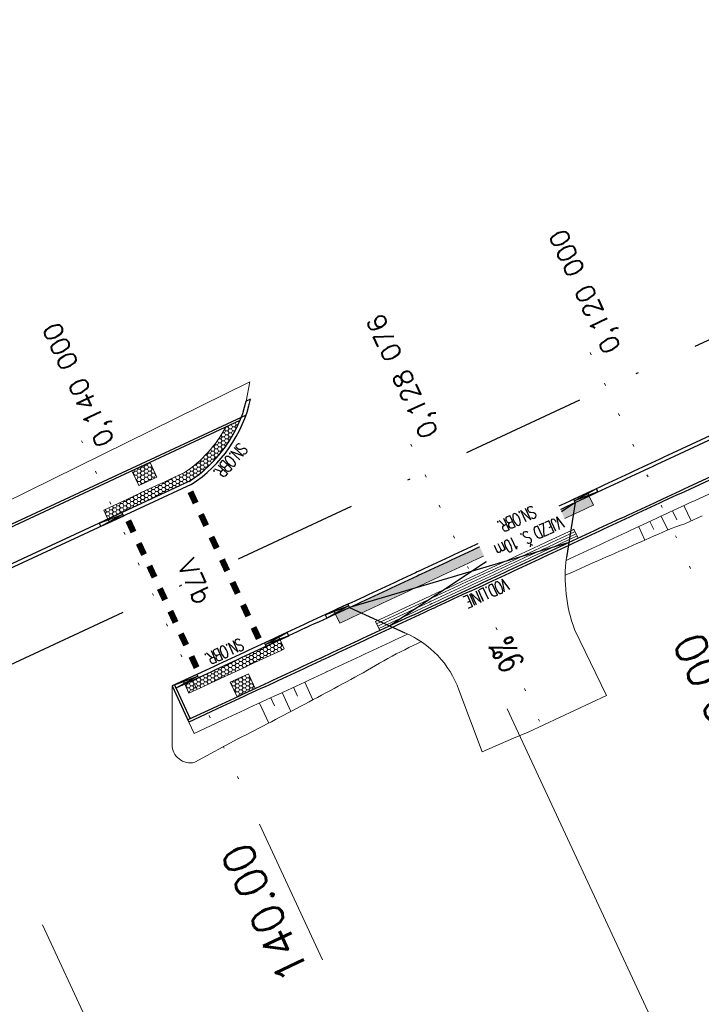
# Model space of a CAD drawing. Header units: metres. Extents: x -623740 to -623124, y -1176918 to -1176634.
# Tile 6 of 10: x -623530 to -623502, y -1176838 to -1176799. Entities that reach past the tile are written whole.
import ezdxf
from ezdxf.enums import TextEntityAlignment as Align

# ---------------------------------------------------------------- set-up
doc = ezdxf.new("R2010")
doc.units = ezdxf.units.M
doc.header["$MEASUREMENT"] = 0
for name, pattern in [('( Dot )', [0.251, 0.001, -0.25]), ('DASHDOT', [1, 0.5, -0.25, 0, -0.25]), ('Vodici_cara_souvisla_V4', [4, 1, 1, 1, 1])]:
    doc.linetypes.add(name, pattern=pattern)
doc.layers.add('00_NETISK', color=250, linetype='Continuous', plot=False)
for name, color, linetype, lineweight in [('01_Cary rezu', 10, '( Dot )', 0), ('01_Hrana náspu', 10, 'Continuous', 0), ('01_Sklonovniky_popis', 10, 'Continuous', 0), ('01_Staniceni osy popis', 10, 'Continuous', 0), ('01_Staniceni osy značky', 10, 'Continuous', 0), ('01_Šrafy', 20, 'Continuous', 0)]:
    doc.layers.add(name, color=color, linetype=linetype, lineweight=lineweight)
for name, color, linetype in [('01_Chodniky', 10, 'Continuous'), ('01_Obruba', 10, 'Continuous'), ('01_Osa komunikace', 1, 'DASHDOT'), ('01_Popis', 10, 'Continuous'), ('1_VDZ_Popis', 171, 'Continuous'), ('1_VDZ_Vodící_čára_plná', 173, 'Vodici_cara_souvisla_V4')]:
    doc.layers.add(name, color=color, linetype=linetype)
doc.styles.add('ROMANS', font='romans.shx', dxfattribs={"height": 0.2})
doc.styles.add('Style-romans', font='romans.shx')
pattern_1 = [(0, (-10.858865, 20.85626), (0.140625, 0.081189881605), [0.09375, -0.1875]), (120, (-10.858865, 20.85626), (-0.140625, 0.081189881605), [0.09375, -0.1875]), (60, (-10.858865, 20.85626), (3e-17, 0.1623797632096), [-0.1875, 0.09375])]

# ---------------------------------------------------------------- blocks, each defined once
blk = doc.blocks.new('*U4')
at = {"layer": '01_Popis'}
blk.add_lwpolyline([(0, 0, 0, 0, 0), (1.14, -0.975, 0.25, 0, 0), (1.9, -1.624, 0, 0, 0)], format="xyseb", dxfattribs=at)
at = {"layer": '01_Popis', "style": 'Style-romans', "width": 0.7}
blk.add_attdef('20,0%', text='', height=1, rotation=140.8938, dxfattribs=at).set_placement((0.699, -1.002), align=Align.CENTER)
blk = doc.blocks.new('Prechodová obruba')
at = {"layer": '00_NETISK'}
for points in [[(0, 0), (-1, 0)], [(-0.615, 0), (-0.615, -0.15)], [(0, -0.15), (-1, -0.15)]]:
    blk.add_lwpolyline(points, dxfattribs=at)
at = {"layer": '01_Obruba', "flags": 128}
for points in [[(-1, 0), (0, -0.075), (-1, -0.15)], [(-1, 0), (-1, -0.15)], [(0, 0), (0, -0.15)]]:
    blk.add_lwpolyline(points, dxfattribs=at)

msp = doc.modelspace()

# ---------------------------------------------------------------- hatches: boundary and pattern name
at = {"layer": '01_Šrafy'}
h = msp.add_hatch(dxfattribs=at)
h.set_pattern_fill('HONEY', color=256, scale=0.75)
h.set_pattern_definition(pattern_1)
edge = h.paths.add_edge_path()
edge.add_line((-623524.067, -1176817.161), (-623524.793, -1176817.498))
edge.add_line((-623524.793, -1176817.498), (-623524.86, -1176817.529))
edge.add_line((-623524.86, -1176817.529), (-623525.375, -1176817.769))
edge.add_line((-623525.375, -1176817.769), (-623525.547, -1176817.849))
edge.add_line((-623525.547, -1176817.849), (-623525.719, -1176817.929))
edge.add_line((-623525.719, -1176817.929), (-623525.891, -1176818.009))
edge.add_line((-623525.891, -1176818.009), (-623526.326, -1176818.211))
edge.add_line((-623526.326, -1176818.211), (-623526.158, -1176818.574))
edge.add_line((-623526.158, -1176818.574), (-623525.722, -1176818.371))
edge.add_line((-623525.722, -1176818.371), (-623525.55, -1176818.291))
edge.add_line((-623525.55, -1176818.291), (-623525.378, -1176818.211))
edge.add_line((-623525.378, -1176818.211), (-623524.691, -1176817.892))
edge.add_line((-623524.691, -1176817.892), (-623524.519, -1176817.812))
edge.add_line((-623524.519, -1176817.812), (-623524.003, -1176817.572))
edge.add_line((-623524.003, -1176817.572), (-623523.831, -1176817.492))
edge.add_line((-623523.831, -1176817.492), (-623523.66, -1176817.412))
edge.add_line((-623523.66, -1176817.412), (-623523.488, -1176817.332))
edge.add_line((-623523.488, -1176817.332), (-623522.895, -1176817.057))
edge.add_arc((-623525.803, -1176812.566), 5.35, 302.9182, 337.3761)
edge.add_line((-623520.865, -1176814.624), (-623521.43, -1176814.887))
edge.add_arc((-623525.812, -1176812.556), 4.963, 303.2608, 331.9895, ccw=False)
edge.add_line((-623523.09, -1176816.706), (-623523.141, -1176816.73))
edge.add_line((-623523.141, -1176816.73), (-623523.484, -1176816.89))
edge.add_line((-623523.484, -1176816.89), (-623523.656, -1176816.97))
edge.add_line((-623523.656, -1176816.97), (-623523.828, -1176817.049))
edge.add_line((-623523.828, -1176817.049), (-623524, -1176817.129))
edge.add_line((-623524, -1176817.129), (-623524.067, -1176817.161))
h.paths.add_polyline_path([(-623524.919, -1176817.226), (-623524.194, -1176816.889), (-623524.468, -1176816.299), (-623525.193, -1176816.636)])
h = msp.add_hatch(dxfattribs=at)
h.set_pattern_fill('HONEY', color=256, scale=0.75)
h.set_pattern_definition([(0, (-13.15359, 19.22407), (0.140625, 0.081189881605), [0.09375, -0.1875]), (120, (-13.15359, 19.22407), (-0.140625, 0.081189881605), [0.09375, -0.1875]), (60, (-13.15359, 19.22407), (3e-17, 0.1623797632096), [-0.1875, 0.09375])])
h.paths.add_polyline_path([(-623511.7, -1176820.343), (-623511.528, -1176820.263), (-623511.356, -1176820.184), (-623511.184, -1176820.104), (-623511.012, -1176820.024), (-623510.841, -1176819.944), (-623510.669, -1176819.864), (-623510.497, -1176819.784), (-623510.325, -1176819.704), (-623510.153, -1176819.624), (-623509.981, -1176819.544), (-623509.809, -1176819.464), (-623509.637, -1176819.384), (-623509.465, -1176819.304), (-623509.293, -1176819.225), (-623509.122, -1176819.145), (-623508.983, -1176819.08), (-623508.95, -1176819.065), (-623508.778, -1176818.985), (-623508.606, -1176818.905), (-623508.434, -1176818.825), (-623508.262, -1176818.745), (-623508.09, -1176818.665), (-623507.918, -1176818.585), (-623507.746, -1176818.505), (-623507.575, -1176818.425), (-623507.403, -1176818.345), (-623507.231, -1176818.265), (-623507.059, -1176818.186), (-623506.887, -1176818.106), (-623506.715, -1176818.026), (-623506.683, -1176818.011), (-623506.851, -1176817.648), (-623506.884, -1176817.663), (-623507.056, -1176817.743), (-623507.227, -1176817.823), (-623507.399, -1176817.903), (-623507.571, -1176817.983), (-623507.743, -1176818.063), (-623507.915, -1176818.143), (-623508.087, -1176818.222), (-623508.259, -1176818.302), (-623508.431, -1176818.382), (-623508.603, -1176818.462), (-623508.775, -1176818.542), (-623508.946, -1176818.622), (-623509.118, -1176818.702), (-623509.152, -1176818.718), (-623509.29, -1176818.782), (-623509.462, -1176818.862), (-623509.634, -1176818.942), (-623509.806, -1176819.022), (-623509.978, -1176819.102), (-623510.15, -1176819.181), (-623510.322, -1176819.261), (-623510.493, -1176819.341), (-623510.665, -1176819.421), (-623510.837, -1176819.501), (-623511.009, -1176819.581), (-623511.181, -1176819.661), (-623511.353, -1176819.741), (-623511.525, -1176819.821), (-623511.697, -1176819.901), (-623511.869, -1176819.981), (-623512.041, -1176820.061), (-623512.212, -1176820.141), (-623512.384, -1176820.22), (-623512.556, -1176820.3), (-623512.728, -1176820.38), (-623512.9, -1176820.46), (-623513.072, -1176820.54), (-623513.244, -1176820.62), (-623513.416, -1176820.7), (-623513.588, -1176820.78), (-623513.686, -1176820.825), (-623513.759, -1176820.86), (-623513.931, -1176820.94), (-623514.103, -1176821.02), (-623514.275, -1176821.1), (-623514.447, -1176821.179), (-623514.619, -1176821.259), (-623514.791, -1176821.339), (-623514.963, -1176821.419), (-623515.135, -1176821.499), (-623515.307, -1176821.579), (-623515.478, -1176821.659), (-623515.65, -1176821.739), (-623515.822, -1176821.819), (-623515.994, -1176821.899), (-623516.166, -1176821.979), (-623516.338, -1176822.059), (-623516.51, -1176822.138), (-623516.682, -1176822.218), (-623516.854, -1176822.298), (-623517.031, -1176822.381), (-623516.862, -1176822.743), (-623516.685, -1176822.661), (-623516.513, -1176822.581), (-623516.341, -1176822.501), (-623516.169, -1176822.421), (-623515.997, -1176822.341), (-623515.825, -1176822.261), (-623515.654, -1176822.182), (-623515.482, -1176822.102), (-623515.31, -1176822.022), (-623515.138, -1176821.942), (-623514.966, -1176821.862), (-623514.794, -1176821.782), (-623514.622, -1176821.702), (-623514.45, -1176821.622), (-623514.278, -1176821.542), (-623514.107, -1176821.462), (-623513.935, -1176821.382), (-623513.763, -1176821.302), (-623513.591, -1176821.222), (-623513.517, -1176821.188), (-623513.419, -1176821.143), (-623513.247, -1176821.063), (-623513.075, -1176820.983), (-623512.903, -1176820.903), (-623512.731, -1176820.823), (-623512.559, -1176820.743), (-623512.388, -1176820.663), (-623512.216, -1176820.583), (-623512.044, -1176820.503), (-623511.872, -1176820.423)])
h = msp.add_hatch(dxfattribs=at)
h.set_pattern_fill('HONEY', color=256, scale=0.75)
h.set_pattern_definition(pattern_1)
h.paths.add_polyline_path([(-623520.526, -1176824.778), (-623521.251, -1176825.115), (-623520.977, -1176825.704), (-623520.926, -1176825.68), (-623520.582, -1176825.52), (-623520.41, -1176825.441), (-623520.252, -1176825.367)])
h.paths.add_polyline_path([(-623521.378, -1176824.843), (-623520.652, -1176824.506), (-623520.585, -1176824.474), (-623520.413, -1176824.394), (-623520.241, -1176824.315), (-623519.21, -1176823.835), (-623519.082, -1176823.776), (-623519.251, -1176823.413), (-623519.379, -1176823.472), (-623520.41, -1176823.952), (-623520.582, -1176824.032), (-623520.754, -1176824.112), (-623520.926, -1176824.192), (-623522.301, -1176824.831), (-623522.473, -1176824.911), (-623522.645, -1176824.991), (-623523.08, -1176825.193), (-623522.912, -1176825.556), (-623522.476, -1176825.353), (-623522.304, -1176825.274), (-623521.445, -1176824.874)])

# ---------------------------------------------------------------- linework, layer by layer
at = {"layer": '01_Cary rezu', "ltscale": 5, "flags": 128}
for points in [[(-623502.784, -1176820.554), (-623507, -1176811.486)], [(-623508.842, -1176826.679), (-623514.323, -1176814.891)], [(-623520.92, -1176828.986), (-623527.244, -1176815.384)]]:
    msp.add_lwpolyline(points, dxfattribs=at)
at = {"layer": '01_Chodniky', "elevation": 254.488}
msp.add_lwpolyline([(-623520.435, -1176813.762), (-623520.607, -1176813.843)], dxfattribs=at)
at = {"layer": '01_Chodniky'}
for points in [[(-623520.617, -1176814.399), (-623530.976, -1176819.215)], [(-623520.865, -1176814.624), (-623530.934, -1176819.306)], [(-623522.886, -1176817.053), (-623530.365, -1176820.53)], [(-623522.823, -1176817.189), (-623530.302, -1176820.666)]]:
    msp.add_lwpolyline(points, dxfattribs=at)
at = {"layer": '01_Chodniky', "flags": 128}
for points in [[(-623500.147, -1176814.366), (-623503.509, -1176815.929), (-623503.681, -1176816.009), (-623503.853, -1176816.088), (-623504.025, -1176816.168), (-623504.197, -1176816.248), (-623504.368, -1176816.328), (-623504.54, -1176816.408), (-623504.681, -1176816.474), (-623504.712, -1176816.488), (-623504.884, -1176816.568), (-623505.056, -1176816.648), (-623505.228, -1176816.728), (-623505.4, -1176816.808), (-623505.572, -1176816.888), (-623505.744, -1176816.968), (-623505.916, -1176817.047), (-623506.087, -1176817.127), (-623506.259, -1176817.207), (-623506.431, -1176817.287), (-623506.603, -1176817.367), (-623506.775, -1176817.447), (-623506.947, -1176817.527), (-623507.119, -1176817.607), (-623507.291, -1176817.687), (-623507.463, -1176817.767), (-623507.634, -1176817.847), (-623507.806, -1176817.927), (-623507.978, -1176818.007), (-623508.15, -1176818.086), (-623508.322, -1176818.166), (-623508.494, -1176818.246), (-623508.666, -1176818.326), (-623508.838, -1176818.406), (-623509.01, -1176818.486), (-623509.182, -1176818.566), (-623509.215, -1176818.582), (-623509.353, -1176818.646), (-623509.525, -1176818.726), (-623509.697, -1176818.806), (-623509.869, -1176818.886), (-623510.041, -1176818.966), (-623510.213, -1176819.045), (-623510.385, -1176819.125), (-623510.557, -1176819.205), (-623510.729, -1176819.285), (-623510.9, -1176819.365), (-623511.072, -1176819.445), (-623511.244, -1176819.525), (-623511.416, -1176819.605), (-623511.588, -1176819.685), (-623511.76, -1176819.765), (-623511.932, -1176819.845), (-623512.104, -1176819.925), (-623512.276, -1176820.004), (-623512.448, -1176820.084), (-623512.619, -1176820.164), (-623512.791, -1176820.244), (-623512.963, -1176820.324), (-623513.135, -1176820.404), (-623513.307, -1176820.484), (-623513.479, -1176820.564), (-623513.651, -1176820.644), (-623513.749, -1176820.689), (-623513.823, -1176820.724), (-623513.995, -1176820.804), (-623514.166, -1176820.884), (-623514.338, -1176820.964), (-623514.51, -1176821.043), (-623514.682, -1176821.123), (-623514.854, -1176821.203), (-623515.026, -1176821.283), (-623515.198, -1176821.363), (-623515.37, -1176821.443), (-623515.542, -1176821.523), (-623515.714, -1176821.603), (-623515.885, -1176821.683), (-623516.057, -1176821.763), (-623516.229, -1176821.843), (-623516.401, -1176821.923), (-623516.573, -1176822.002), (-623516.745, -1176822.082), (-623516.917, -1176822.162), (-623517.089, -1176822.242), (-623517.261, -1176822.322), (-623517.432, -1176822.402), (-623517.604, -1176822.482), (-623517.776, -1176822.562), (-623517.948, -1176822.642), (-623518.12, -1176822.722), (-623518.283, -1176822.797), (-623518.292, -1176822.802), (-623518.464, -1176822.882), (-623518.636, -1176822.962), (-623518.808, -1176823.041), (-623518.98, -1176823.121), (-623519.151, -1176823.201), (-623519.323, -1176823.281), (-623519.495, -1176823.361), (-623519.667, -1176823.441), (-623519.839, -1176823.521), (-623520.011, -1176823.601), (-623520.183, -1176823.681), (-623520.355, -1176823.761), (-623520.527, -1176823.841), (-623520.698, -1176823.921), (-623520.87, -1176824), (-623521.042, -1176824.08), (-623521.214, -1176824.16), (-623521.386, -1176824.24), (-623521.558, -1176824.32), (-623521.73, -1176824.4), (-623521.902, -1176824.48), (-623522.074, -1176824.56), (-623522.246, -1176824.64), (-623523.583, -1176825.262)], [(-623500.084, -1176814.502), (-623503.446, -1176816.065), (-623503.618, -1176816.145), (-623503.79, -1176816.224), (-623503.961, -1176816.304), (-623504.133, -1176816.384), (-623504.305, -1176816.464), (-623504.477, -1176816.544), (-623504.618, -1176816.61), (-623504.649, -1176816.624), (-623504.821, -1176816.704), (-623504.993, -1176816.784), (-623505.165, -1176816.864), (-623505.337, -1176816.944), (-623505.509, -1176817.024), (-623505.68, -1176817.104), (-623505.852, -1176817.184), (-623506.024, -1176817.263), (-623506.196, -1176817.343), (-623506.368, -1176817.423), (-623506.54, -1176817.503), (-623506.712, -1176817.583), (-623506.884, -1176817.663), (-623507.056, -1176817.743), (-623507.227, -1176817.823), (-623507.399, -1176817.903), (-623507.571, -1176817.983), (-623507.743, -1176818.063), (-623507.915, -1176818.143), (-623508.087, -1176818.222), (-623508.259, -1176818.302), (-623508.431, -1176818.382), (-623508.603, -1176818.462), (-623508.775, -1176818.542), (-623508.946, -1176818.622), (-623509.118, -1176818.702), (-623509.152, -1176818.718), (-623509.29, -1176818.782), (-623509.462, -1176818.862), (-623509.634, -1176818.942), (-623509.806, -1176819.022), (-623509.978, -1176819.102), (-623510.15, -1176819.181), (-623510.322, -1176819.261), (-623510.493, -1176819.341), (-623510.665, -1176819.421), (-623510.837, -1176819.501), (-623511.009, -1176819.581), (-623511.181, -1176819.661), (-623511.353, -1176819.741), (-623511.525, -1176819.821), (-623511.697, -1176819.901), (-623511.869, -1176819.981), (-623512.041, -1176820.061), (-623512.212, -1176820.141), (-623512.384, -1176820.22), (-623512.556, -1176820.3), (-623512.728, -1176820.38), (-623512.9, -1176820.46), (-623513.072, -1176820.54), (-623513.244, -1176820.62), (-623513.416, -1176820.7), (-623513.588, -1176820.78), (-623513.686, -1176820.825), (-623513.759, -1176820.86), (-623513.931, -1176820.94), (-623514.103, -1176821.02), (-623514.275, -1176821.1), (-623514.447, -1176821.179), (-623514.619, -1176821.259), (-623514.791, -1176821.339), (-623514.963, -1176821.419), (-623515.135, -1176821.499), (-623515.307, -1176821.579), (-623515.478, -1176821.659), (-623515.65, -1176821.739), (-623515.822, -1176821.819), (-623515.994, -1176821.899), (-623516.166, -1176821.979), (-623516.338, -1176822.059), (-623516.51, -1176822.138), (-623516.682, -1176822.218), (-623516.854, -1176822.298), (-623517.025, -1176822.378), (-623517.197, -1176822.458), (-623517.369, -1176822.538), (-623517.541, -1176822.618), (-623517.713, -1176822.698), (-623517.885, -1176822.778), (-623518.057, -1176822.858), (-623518.22, -1176822.933), (-623518.229, -1176822.938), (-623518.401, -1176823.018), (-623518.573, -1176823.098), (-623518.744, -1176823.177), (-623518.916, -1176823.257), (-623519.088, -1176823.337), (-623519.26, -1176823.417), (-623519.432, -1176823.497), (-623519.604, -1176823.577), (-623519.776, -1176823.657), (-623519.948, -1176823.737), (-623520.12, -1176823.817), (-623520.291, -1176823.897), (-623520.463, -1176823.977), (-623520.635, -1176824.057), (-623520.807, -1176824.136), (-623520.979, -1176824.216), (-623521.151, -1176824.296), (-623521.323, -1176824.376), (-623521.495, -1176824.456), (-623521.667, -1176824.536), (-623521.839, -1176824.616), (-623522.01, -1176824.696), (-623522.182, -1176824.776), (-623523.429, -1176825.356)], [(-623499.515, -1176815.726), (-623502.877, -1176817.289), (-623503.049, -1176817.369), (-623503.22, -1176817.449), (-623503.392, -1176817.529), (-623503.564, -1176817.608), (-623503.736, -1176817.688), (-623503.908, -1176817.768), (-623504.049, -1176817.834), (-623504.08, -1176817.848), (-623504.252, -1176817.928), (-623504.424, -1176818.008), (-623504.596, -1176818.088), (-623504.767, -1176818.168), (-623504.939, -1176818.248), (-623505.111, -1176818.328), (-623505.283, -1176818.408), (-623505.455, -1176818.488), (-623505.627, -1176818.568), (-623505.799, -1176818.647), (-623505.971, -1176818.727), (-623506.143, -1176818.807), (-623506.315, -1176818.887), (-623506.486, -1176818.967), (-623506.658, -1176819.047), (-623506.83, -1176819.127), (-623507.002, -1176819.207), (-623507.174, -1176819.287), (-623507.346, -1176819.367), (-623507.518, -1176819.447), (-623507.69, -1176819.527), (-623507.862, -1176819.606), (-623508.033, -1176819.686), (-623508.205, -1176819.766), (-623508.377, -1176819.846), (-623508.549, -1176819.926), (-623508.583, -1176819.942), (-623508.721, -1176820.006), (-623508.893, -1176820.086), (-623509.065, -1176820.166), (-623509.237, -1176820.246), (-623509.409, -1176820.326), (-623509.581, -1176820.406), (-623509.752, -1176820.486), (-623509.924, -1176820.565), (-623510.096, -1176820.645), (-623510.268, -1176820.725), (-623510.44, -1176820.805), (-623510.612, -1176820.885), (-623510.784, -1176820.965), (-623510.956, -1176821.045), (-623511.128, -1176821.125), (-623511.299, -1176821.205), (-623511.471, -1176821.285), (-623511.643, -1176821.365), (-623511.815, -1176821.445), (-623511.987, -1176821.525), (-623512.159, -1176821.604), (-623512.331, -1176821.684), (-623512.503, -1176821.764), (-623512.675, -1176821.844), (-623512.847, -1176821.924), (-623513.018, -1176822.004), (-623513.117, -1176822.05), (-623513.19, -1176822.084), (-623513.362, -1176822.164), (-623513.534, -1176822.244), (-623513.706, -1176822.324), (-623513.878, -1176822.404), (-623514.05, -1176822.484), (-623514.222, -1176822.563), (-623514.394, -1176822.643), (-623514.565, -1176822.723), (-623514.737, -1176822.803), (-623514.909, -1176822.883), (-623515.081, -1176822.963), (-623515.253, -1176823.043), (-623515.425, -1176823.123), (-623515.597, -1176823.203), (-623515.769, -1176823.283), (-623515.941, -1176823.363), (-623516.113, -1176823.443), (-623516.284, -1176823.522), (-623516.456, -1176823.602), (-623516.628, -1176823.682), (-623516.8, -1176823.762), (-623516.972, -1176823.842), (-623517.144, -1176823.922), (-623517.316, -1176824.002), (-623517.488, -1176824.082), (-623517.65, -1176824.158), (-623517.66, -1176824.162), (-623517.831, -1176824.242), (-623518.003, -1176824.322), (-623518.175, -1176824.402), (-623518.347, -1176824.482), (-623518.519, -1176824.561), (-623518.691, -1176824.641), (-623518.863, -1176824.721), (-623519.035, -1176824.801), (-623519.207, -1176824.881), (-623519.379, -1176824.961), (-623519.55, -1176825.041), (-623519.722, -1176825.121), (-623519.894, -1176825.201), (-623520.066, -1176825.281), (-623520.238, -1176825.361), (-623520.41, -1176825.441), (-623520.582, -1176825.52), (-623520.754, -1176825.6), (-623520.926, -1176825.68), (-623521.097, -1176825.76), (-623521.269, -1176825.84), (-623521.441, -1176825.92), (-623521.613, -1176826), (-623522.951, -1176826.622)], [(-623499.473, -1176815.816), (-623502.834, -1176817.379), (-623503.006, -1176817.459), (-623503.178, -1176817.539), (-623503.35, -1176817.619), (-623503.522, -1176817.699), (-623503.694, -1176817.779), (-623503.866, -1176817.859), (-623504.007, -1176817.924), (-623504.038, -1176817.939), (-623504.21, -1176818.019), (-623504.382, -1176818.099), (-623504.553, -1176818.179), (-623504.725, -1176818.259), (-623504.897, -1176818.339), (-623505.069, -1176818.418), (-623505.241, -1176818.498), (-623505.413, -1176818.578), (-623505.585, -1176818.658), (-623505.757, -1176818.738), (-623505.929, -1176818.818), (-623506.1, -1176818.898), (-623506.272, -1176818.978), (-623506.444, -1176819.058), (-623506.616, -1176819.138), (-623506.788, -1176819.218), (-623506.96, -1176819.298), (-623507.132, -1176819.377), (-623507.304, -1176819.457), (-623507.476, -1176819.537), (-623507.648, -1176819.617), (-623507.819, -1176819.697), (-623507.991, -1176819.777), (-623508.163, -1176819.857), (-623508.335, -1176819.937), (-623508.507, -1176820.017), (-623508.54, -1176820.032), (-623508.679, -1176820.097), (-623508.851, -1176820.177), (-623509.023, -1176820.257), (-623509.195, -1176820.336), (-623509.366, -1176820.416), (-623509.538, -1176820.496), (-623509.71, -1176820.576), (-623509.882, -1176820.656), (-623510.054, -1176820.736), (-623510.226, -1176820.816), (-623510.398, -1176820.896), (-623510.57, -1176820.976), (-623510.742, -1176821.056), (-623510.914, -1176821.136), (-623511.085, -1176821.216), (-623511.257, -1176821.296), (-623511.429, -1176821.375), (-623511.601, -1176821.455), (-623511.773, -1176821.535), (-623511.945, -1176821.615), (-623512.117, -1176821.695), (-623512.289, -1176821.775), (-623512.461, -1176821.855), (-623512.632, -1176821.935), (-623512.804, -1176822.015), (-623512.976, -1176822.095), (-623513.074, -1176822.14), (-623513.148, -1176822.175), (-623513.32, -1176822.255), (-623513.492, -1176822.334), (-623513.664, -1176822.414), (-623513.836, -1176822.494), (-623514.008, -1176822.574), (-623514.18, -1176822.654), (-623514.351, -1176822.734), (-623514.523, -1176822.814), (-623514.695, -1176822.894), (-623514.867, -1176822.974), (-623515.039, -1176823.054), (-623515.211, -1176823.134), (-623515.383, -1176823.214), (-623515.555, -1176823.293), (-623515.727, -1176823.373), (-623515.898, -1176823.453), (-623516.07, -1176823.533), (-623516.242, -1176823.613), (-623516.414, -1176823.693), (-623516.586, -1176823.773), (-623516.758, -1176823.853), (-623516.93, -1176823.933), (-623517.102, -1176824.013), (-623517.274, -1176824.093), (-623517.446, -1176824.173), (-623517.608, -1176824.248), (-623517.617, -1176824.253), (-623517.789, -1176824.332), (-623517.961, -1176824.412), (-623518.133, -1176824.492), (-623518.305, -1176824.572), (-623518.477, -1176824.652), (-623518.649, -1176824.732), (-623518.821, -1176824.812), (-623518.993, -1176824.892), (-623519.164, -1176824.972), (-623519.336, -1176825.052), (-623519.508, -1176825.132), (-623519.68, -1176825.212), (-623519.852, -1176825.291), (-623520.024, -1176825.371), (-623520.196, -1176825.451), (-623520.368, -1176825.531), (-623520.54, -1176825.611), (-623520.712, -1176825.691), (-623520.883, -1176825.771), (-623521.055, -1176825.851), (-623521.227, -1176825.931), (-623521.399, -1176826.011), (-623521.571, -1176826.091), (-623522.909, -1176826.713)], [(-623507.399, -1176817.903), (-623514.852, -1176822.856)], [(-623507.409, -1176817.907), (-623507.769, -1176820.115)], [(-623507.657, -1176819.504), (-623516.473, -1176822.121)], [(-623516.473, -1176822.121), (-623514.251, -1176823.129)]]:
    msp.add_lwpolyline(points, dxfattribs=at)
at = {"layer": '01_Chodniky', "elevation": 254.151, "flags": 128}
for points in [[(-623523.493, -1176825.22), (-623522.86, -1176826.58)], [(-623523.583, -1176825.262), (-623522.909, -1176826.713)]]:
    msp.add_lwpolyline(points, dxfattribs=at)
at = {"layer": '01_Chodniky'}
for radius, end in [(5.5, 347.4356), (5.35, 346.1925)]:
    msp.add_arc((-623525.803, -1176812.566, 254.488), radius, 302.8084, end, dxfattribs=at)
at = {"layer": '01_Hrana náspu'}
for points in [[(-623520.471, -1176813.074), (-623531.345, -1176818.422)], [(-623499.262, -1176816.27), (-623502.624, -1176817.833), (-623502.796, -1176817.913), (-623502.967, -1176817.993), (-623503.139, -1176818.073), (-623503.311, -1176818.153), (-623503.483, -1176818.232), (-623503.655, -1176818.312), (-623503.796, -1176818.378), (-623503.827, -1176818.392), (-623503.999, -1176818.472), (-623504.171, -1176818.552), (-623504.343, -1176818.632), (-623504.515, -1176818.712), (-623504.686, -1176818.792), (-623504.858, -1176818.872), (-623505.03, -1176818.952), (-623505.202, -1176819.032), (-623505.374, -1176819.112), (-623505.546, -1176819.191), (-623505.718, -1176819.271), (-623505.89, -1176819.351), (-623506.062, -1176819.431), (-623506.233, -1176819.511), (-623506.405, -1176819.591), (-623506.577, -1176819.671), (-623506.749, -1176819.751), (-623506.921, -1176819.831), (-623507.093, -1176819.911), (-623507.265, -1176819.991), (-623507.437, -1176820.071), (-623507.609, -1176820.151), (-623507.781, -1176820.23), (-623507.782, -1176820.231)], [(-623514.13, -1176823.182), (-623514.141, -1176823.187), (-623514.313, -1176823.267), (-623514.484, -1176823.347), (-623514.656, -1176823.427), (-623514.828, -1176823.507), (-623515, -1176823.587), (-623515.172, -1176823.667), (-623515.344, -1176823.747), (-623515.516, -1176823.827), (-623515.688, -1176823.907), (-623515.86, -1176823.987), (-623516.031, -1176824.067), (-623516.203, -1176824.146), (-623516.375, -1176824.226), (-623516.547, -1176824.306), (-623516.719, -1176824.386), (-623516.891, -1176824.466), (-623517.063, -1176824.546), (-623517.235, -1176824.626), (-623517.398, -1176824.702), (-623517.407, -1176824.706), (-623517.579, -1176824.786), (-623517.75, -1176824.866), (-623517.922, -1176824.946), (-623518.094, -1176825.026), (-623518.266, -1176825.106), (-623518.438, -1176825.185), (-623518.61, -1176825.265), (-623518.782, -1176825.345), (-623518.954, -1176825.425), (-623519.126, -1176825.505), (-623519.297, -1176825.585), (-623519.469, -1176825.665), (-623519.641, -1176825.745), (-623519.813, -1176825.825), (-623519.985, -1176825.905), (-623520.157, -1176825.985), (-623520.329, -1176826.065), (-623520.501, -1176826.144), (-623520.673, -1176826.224), (-623520.845, -1176826.304), (-623521.016, -1176826.384), (-623521.188, -1176826.464), (-623521.36, -1176826.544), (-623522.698, -1176827.166)], [(-623522.909, -1176826.713), (-623522.698, -1176827.166)]]:
    msp.add_lwpolyline(points, dxfattribs=at)
at = {"layer": '01_Hrana náspu', "elevation": 254.488}
msp.add_lwpolyline([(-623520.607, -1176813.843), (-623520.471, -1176813.074)], dxfattribs=at)
at = {"layer": '01_Hrana náspu'}
msp.add_lwpolyline([(-623507.769, -1176820.115, 0.118498), (-623507.44, -1176823), (-623506.16, -1176825.65), (-623509.3, -1176827.11), (-623509.89, -1176827.35), (-623511.15, -1176827.91), (-623512.08, -1176825.42, 0.21004), (-623514.251, -1176823.129)], format="xyb", dxfattribs=at)
at = {"layer": '01_Hrana náspu', "elevation": 254.151}
msp.add_lwpolyline([(-623523.583, -1176825.262), (-623523.583, -1176827.613, 0.486626), (-623522.677, -1176828.323, 0.136813)], format="xyb", dxfattribs=at)
at = {"layer": '01_Hrana náspu'}
for points in [[(-623502.326, -1176818.438, 0), (-623502.497, -1176818.52, 0), (-623502.668, -1176818.601, 0), (-623502.84, -1176818.683, 0), (-623503.014, -1176818.756, 0), (-623503.195, -1176818.818, 0), (-623503.377, -1176818.876, 0), (-623503.521, -1176818.935, 0), (-623503.553, -1176818.948, 0), (-623503.729, -1176819.017, 0), (-623503.904, -1176819.092, 0), (-623504.076, -1176819.17, 0), (-623504.249, -1176819.248, 0), (-623504.423, -1176819.325, 0), (-623504.596, -1176819.402, 0), (-623504.769, -1176819.479, 0), (-623504.942, -1176819.556, 0), (-623505.115, -1176819.633, 0), (-623505.289, -1176819.71, 0), (-623505.462, -1176819.786, 0), (-623505.636, -1176819.862, 0), (-623505.81, -1176819.939, 0), (-623505.983, -1176820.014, 0), (-623506.157, -1176820.09, 0), (-623506.331, -1176820.166, 0), (-623506.505, -1176820.241, 0), (-623506.679, -1176820.317, 0), (-623506.853, -1176820.392, 0), (-623507.027, -1176820.469, 0), (-623507.199, -1176820.547, 0), (-623507.371, -1176820.627, 0), (-623507.543, -1176820.707, 0), (-623507.718, -1176820.781, 0), (-623507.802, -1176820.818, 0)], [(-623513.585, -1176823.474, 0), (-623513.744, -1176823.557, 0), (-623513.913, -1176823.642, 0), (-623514.083, -1176823.726, 0), (-623514.253, -1176823.811, 0), (-623514.424, -1176823.892, 0), (-623514.593, -1176823.978, 0), (-623514.761, -1176824.066, 0), (-623514.929, -1176824.155, 0), (-623515.093, -1176824.251, 0), (-623515.259, -1176824.344, 0), (-623515.424, -1176824.44, 0), (-623515.587, -1176824.538, 0), (-623515.752, -1176824.633, 0), (-623515.916, -1176824.73, 0), (-623516.083, -1176824.821, 0), (-623516.25, -1176824.912, 0), (-623516.416, -1176825.002, 0), (-623516.583, -1176825.093, 0), (-623516.75, -1176825.183, 0), (-623516.918, -1176825.274, 0), (-623517.085, -1176825.364, 0), (-623517.252, -1176825.454, 0), (-623517.419, -1176825.543, 0), (-623517.587, -1176825.633, 0), (-623517.754, -1176825.722, 0), (-623517.922, -1176825.812, 0), (-623518.089, -1176825.901, 0), (-623518.257, -1176825.99, 0), (-623518.425, -1176826.078, 0), (-623518.593, -1176826.167, 0), (-623518.761, -1176826.255, 0), (-623518.929, -1176826.344, 0), (-623519.097, -1176826.432, 0), (-623519.265, -1176826.52, 0), (-623519.433, -1176826.607, 0), (-623519.602, -1176826.695, 0), (-623519.77, -1176826.782, 0), (-623519.938, -1176826.87, 0), (-623520.107, -1176826.957, 0), (-623520.276, -1176827.044, 0), (-623520.444, -1176827.13, 0), (-623520.613, -1176827.217, 0), (-623520.782, -1176827.303, 0), (-623520.951, -1176827.389, 0), (-623522.677, -1176828.323, 254.151)]]:
    msp.add_polyline3d(points, dxfattribs=at)
at = {"layer": '01_Osa komunikace', "ltscale": 10, "flags": 128}
msp.add_lwpolyline([(-623397.342, -1176762.709), (-623556.342, -1176836.633), (-623558.195, -1176837.493), (-623560.048, -1176838.352), (-623561.904, -1176839.205), (-623563.763, -1176840.051), (-623565.627, -1176840.887), (-623567.496, -1176841.71), (-623569.371, -1176842.519), (-623571.255, -1176843.309), (-623573.146, -1176844.08), (-623575.047, -1176844.828), (-623576.957, -1176845.551), (-623578.878, -1176846.245), (-623580.809, -1176846.909), (-623582.752, -1176847.539), (-623584.707, -1176848.133)], dxfattribs=at)
at = {"layer": '01_Sklonovniky_popis'}
for p, q in [((-623510.137, -1176826.178), (-623497.489, -1176853.382)), ((-623528.779, -1176834.846), (-623516.131, -1176862.049))]:
    msp.add_line(p, q, dxfattribs=at)
at = {"layer": '01_Staniceni osy značky', "flags": 128}
msp.add_lwpolyline([(-623517.547, -1176836.24), (-623520.076, -1176830.799)], dxfattribs=at)
at = {"layer": '01_Šrafy', "elevation": 254.151}
msp.add_lwpolyline([(-623524.067, -1176817.161), (-623524.793, -1176817.498), (-623524.86, -1176817.529), (-623525.375, -1176817.769), (-623525.547, -1176817.849), (-623525.719, -1176817.929), (-623525.891, -1176818.009), (-623526.326, -1176818.211), (-623526.158, -1176818.574), (-623525.722, -1176818.371), (-623525.55, -1176818.291), (-623525.378, -1176818.211), (-623524.691, -1176817.892), (-623524.519, -1176817.812), (-623524.003, -1176817.572), (-623523.831, -1176817.492), (-623523.66, -1176817.412), (-623523.488, -1176817.332), (-623522.895, -1176817.057, 0.151494), (-623520.865, -1176814.624), (-623521.43, -1176814.887, -0.126014), (-623523.09, -1176816.706), (-623523.141, -1176816.73), (-623523.484, -1176816.89), (-623523.656, -1176816.97), (-623523.828, -1176817.049), (-623524, -1176817.129)], format="xyb", close=True, dxfattribs=at)
for points in [[(-623524.919, -1176817.226), (-623524.194, -1176816.889), (-623524.468, -1176816.299), (-623525.193, -1176816.636)], [(-623521.378, -1176824.843), (-623520.652, -1176824.506), (-623520.585, -1176824.474), (-623520.413, -1176824.394), (-623520.241, -1176824.315), (-623519.21, -1176823.835), (-623519.082, -1176823.776), (-623519.251, -1176823.413), (-623519.379, -1176823.472), (-623520.41, -1176823.952), (-623520.582, -1176824.032), (-623520.754, -1176824.112), (-623520.926, -1176824.192), (-623522.301, -1176824.831), (-623522.473, -1176824.911), (-623522.645, -1176824.991), (-623523.08, -1176825.193), (-623522.912, -1176825.556), (-623522.476, -1176825.353), (-623522.304, -1176825.274), (-623521.445, -1176824.874)], [(-623520.526, -1176824.778), (-623521.251, -1176825.115), (-623520.977, -1176825.704), (-623520.926, -1176825.68), (-623520.582, -1176825.52), (-623520.41, -1176825.441), (-623520.252, -1176825.367)]]:
    msp.add_lwpolyline(points, close=True, dxfattribs=at)
at = {"layer": '01_Šrafy'}
msp.add_lwpolyline([(-623511.7, -1176820.343), (-623511.528, -1176820.263), (-623511.356, -1176820.184), (-623511.184, -1176820.104), (-623511.012, -1176820.024), (-623510.841, -1176819.944), (-623510.669, -1176819.864), (-623510.497, -1176819.784), (-623510.325, -1176819.704), (-623510.153, -1176819.624), (-623509.981, -1176819.544), (-623509.809, -1176819.464), (-623509.637, -1176819.384), (-623509.465, -1176819.304), (-623509.293, -1176819.225), (-623509.122, -1176819.145), (-623508.983, -1176819.08), (-623508.95, -1176819.065), (-623508.778, -1176818.985), (-623508.606, -1176818.905), (-623508.434, -1176818.825), (-623508.262, -1176818.745), (-623508.09, -1176818.665), (-623507.918, -1176818.585), (-623507.746, -1176818.505), (-623507.575, -1176818.425), (-623507.403, -1176818.345), (-623507.231, -1176818.265), (-623507.059, -1176818.186), (-623506.887, -1176818.106), (-623506.715, -1176818.026), (-623506.683, -1176818.011), (-623506.851, -1176817.648), (-623506.884, -1176817.663), (-623507.056, -1176817.743), (-623507.227, -1176817.823), (-623507.399, -1176817.903), (-623507.571, -1176817.983), (-623507.743, -1176818.063), (-623507.915, -1176818.143), (-623508.087, -1176818.222), (-623508.259, -1176818.302), (-623508.431, -1176818.382), (-623508.603, -1176818.462), (-623508.775, -1176818.542), (-623508.946, -1176818.622), (-623509.118, -1176818.702), (-623509.152, -1176818.718), (-623509.29, -1176818.782), (-623509.462, -1176818.862), (-623509.634, -1176818.942), (-623509.806, -1176819.022), (-623509.978, -1176819.102), (-623510.15, -1176819.181), (-623510.322, -1176819.261), (-623510.493, -1176819.341), (-623510.665, -1176819.421), (-623510.837, -1176819.501), (-623511.009, -1176819.581), (-623511.181, -1176819.661), (-623511.353, -1176819.741), (-623511.525, -1176819.821), (-623511.697, -1176819.901), (-623511.869, -1176819.981), (-623512.041, -1176820.061), (-623512.212, -1176820.141), (-623512.384, -1176820.22), (-623512.556, -1176820.3), (-623512.728, -1176820.38), (-623512.9, -1176820.46), (-623513.072, -1176820.54), (-623513.244, -1176820.62), (-623513.416, -1176820.7), (-623513.588, -1176820.78), (-623513.686, -1176820.825), (-623513.759, -1176820.86), (-623513.931, -1176820.94), (-623514.103, -1176821.02), (-623514.275, -1176821.1), (-623514.447, -1176821.179), (-623514.619, -1176821.259), (-623514.791, -1176821.339), (-623514.963, -1176821.419), (-623515.135, -1176821.499), (-623515.307, -1176821.579), (-623515.478, -1176821.659), (-623515.65, -1176821.739), (-623515.822, -1176821.819), (-623515.994, -1176821.899), (-623516.166, -1176821.979), (-623516.338, -1176822.059), (-623516.51, -1176822.138), (-623516.682, -1176822.218), (-623516.854, -1176822.298), (-623517.031, -1176822.381), (-623516.862, -1176822.743), (-623516.685, -1176822.661), (-623516.513, -1176822.581), (-623516.341, -1176822.501), (-623516.169, -1176822.421), (-623515.997, -1176822.341), (-623515.825, -1176822.261), (-623515.654, -1176822.182), (-623515.482, -1176822.102), (-623515.31, -1176822.022), (-623515.138, -1176821.942), (-623514.966, -1176821.862), (-623514.794, -1176821.782), (-623514.622, -1176821.702), (-623514.45, -1176821.622), (-623514.278, -1176821.542), (-623514.107, -1176821.462), (-623513.935, -1176821.382), (-623513.763, -1176821.302), (-623513.591, -1176821.222), (-623513.517, -1176821.188), (-623513.419, -1176821.143), (-623513.247, -1176821.063), (-623513.075, -1176820.983), (-623512.903, -1176820.903), (-623512.731, -1176820.823), (-623512.559, -1176820.743), (-623512.388, -1176820.663), (-623512.216, -1176820.583), (-623512.044, -1176820.503), (-623511.872, -1176820.423), (-623511.7, -1176820.343)], close=True, dxfattribs=at)
for points in [[(-623502.768, -1176818.647), (-623503.053, -1176818.033)], [(-623503.703, -1176819.007), (-623503.96, -1176818.454)], [(-623503.343, -1176818.595), (-623503.507, -1176818.243)], [(-623504.618, -1176819.411), (-623504.867, -1176818.876)], [(-623504.262, -1176818.99), (-623504.414, -1176818.665)], [(-623507.463, -1176818.98), (-623507.515, -1176819.004), (-623507.686, -1176819.084), (-623507.858, -1176819.164), (-623508.03, -1176819.244), (-623508.202, -1176819.324), (-623508.374, -1176819.404), (-623508.546, -1176819.483), (-623508.718, -1176819.563), (-623508.751, -1176819.579), (-623508.89, -1176819.643), (-623509.062, -1176819.723), (-623509.233, -1176819.803), (-623509.405, -1176819.883), (-623509.577, -1176819.963), (-623509.749, -1176820.043), (-623509.921, -1176820.123), (-623510.093, -1176820.203), (-623510.265, -1176820.283), (-623510.437, -1176820.363), (-623510.609, -1176820.443), (-623510.781, -1176820.522), (-623510.952, -1176820.602), (-623511.124, -1176820.682), (-623511.296, -1176820.762), (-623511.468, -1176820.842), (-623511.64, -1176820.922), (-623511.812, -1176821.002), (-623511.984, -1176821.082), (-623512.156, -1176821.162), (-623512.328, -1176821.242), (-623512.499, -1176821.322), (-623512.671, -1176821.402), (-623512.843, -1176821.481), (-623513.015, -1176821.561), (-623513.187, -1176821.641), (-623513.285, -1176821.687), (-623513.359, -1176821.721), (-623513.531, -1176821.801), (-623513.703, -1176821.881), (-623513.875, -1176821.961), (-623514.047, -1176822.041), (-623514.218, -1176822.121), (-623514.39, -1176822.201), (-623514.562, -1176822.281), (-623514.734, -1176822.361), (-623514.906, -1176822.441), (-623515.078, -1176822.52), (-623515.25, -1176822.6), (-623515.422, -1176822.68)], [(-623507.421, -1176819.071), (-623507.472, -1176819.095), (-623507.644, -1176819.175), (-623507.816, -1176819.254), (-623507.988, -1176819.334), (-623508.16, -1176819.414), (-623508.332, -1176819.494), (-623508.504, -1176819.574), (-623508.676, -1176819.654), (-623508.709, -1176819.67), (-623508.848, -1176819.734), (-623509.019, -1176819.814), (-623509.191, -1176819.894), (-623509.363, -1176819.974), (-623509.535, -1176820.054), (-623509.707, -1176820.134), (-623509.879, -1176820.214), (-623510.051, -1176820.293), (-623510.223, -1176820.373), (-623510.395, -1176820.453), (-623510.566, -1176820.533), (-623510.738, -1176820.613), (-623510.91, -1176820.693), (-623511.082, -1176820.773), (-623511.254, -1176820.853), (-623511.426, -1176820.933), (-623511.598, -1176821.013), (-623511.77, -1176821.093), (-623511.942, -1176821.173), (-623512.114, -1176821.252), (-623512.285, -1176821.332), (-623512.457, -1176821.412), (-623512.629, -1176821.492), (-623512.801, -1176821.572), (-623512.973, -1176821.652), (-623513.145, -1176821.732), (-623513.243, -1176821.778), (-623513.317, -1176821.812), (-623513.489, -1176821.892), (-623513.661, -1176821.972), (-623513.832, -1176822.052), (-623514.004, -1176822.132), (-623514.176, -1176822.212), (-623514.348, -1176822.291), (-623514.52, -1176822.371), (-623514.692, -1176822.451), (-623514.864, -1176822.531), (-623515.036, -1176822.611), (-623515.208, -1176822.691), (-623515.38, -1176822.771)], [(-623507.379, -1176819.162), (-623507.43, -1176819.185), (-623507.602, -1176819.265), (-623507.774, -1176819.345), (-623507.946, -1176819.425), (-623508.118, -1176819.505), (-623508.29, -1176819.585), (-623508.462, -1176819.665), (-623508.633, -1176819.745), (-623508.667, -1176819.76), (-623508.805, -1176819.825), (-623508.977, -1176819.905), (-623509.149, -1176819.985), (-623509.321, -1176820.064), (-623509.493, -1176820.144), (-623509.665, -1176820.224), (-623509.837, -1176820.304), (-623510.009, -1176820.384), (-623510.181, -1176820.464), (-623510.352, -1176820.544), (-623510.524, -1176820.624), (-623510.696, -1176820.704), (-623510.868, -1176820.784), (-623511.04, -1176820.864), (-623511.212, -1176820.944), (-623511.384, -1176821.023), (-623511.556, -1176821.103), (-623511.728, -1176821.183), (-623511.899, -1176821.263), (-623512.071, -1176821.343), (-623512.243, -1176821.423), (-623512.415, -1176821.503), (-623512.587, -1176821.583), (-623512.759, -1176821.663), (-623512.931, -1176821.743), (-623513.103, -1176821.823), (-623513.201, -1176821.868), (-623513.275, -1176821.903), (-623513.447, -1176821.983), (-623513.618, -1176822.062), (-623513.79, -1176822.142), (-623513.962, -1176822.222), (-623514.134, -1176822.302), (-623514.306, -1176822.382), (-623514.478, -1176822.462), (-623514.65, -1176822.542), (-623514.822, -1176822.622), (-623514.994, -1176822.702), (-623515.165, -1176822.782), (-623515.337, -1176822.862)], [(-623507.337, -1176819.252), (-623507.388, -1176819.276), (-623507.56, -1176819.356), (-623507.732, -1176819.436), (-623507.904, -1176819.516), (-623508.076, -1176819.596), (-623508.248, -1176819.676), (-623508.419, -1176819.756), (-623508.591, -1176819.835), (-623508.625, -1176819.851), (-623508.763, -1176819.915), (-623508.935, -1176819.995), (-623509.107, -1176820.075), (-623509.279, -1176820.155), (-623509.451, -1176820.235), (-623509.623, -1176820.315), (-623509.795, -1176820.395), (-623509.966, -1176820.475), (-623510.138, -1176820.555), (-623510.31, -1176820.635), (-623510.482, -1176820.715), (-623510.654, -1176820.794), (-623510.826, -1176820.874), (-623510.998, -1176820.954), (-623511.17, -1176821.034), (-623511.342, -1176821.114), (-623511.514, -1176821.194), (-623511.685, -1176821.274), (-623511.857, -1176821.354), (-623512.029, -1176821.434), (-623512.201, -1176821.514), (-623512.373, -1176821.594), (-623512.545, -1176821.674), (-623512.717, -1176821.754), (-623512.889, -1176821.833), (-623513.061, -1176821.913), (-623513.159, -1176821.959), (-623513.232, -1176821.993), (-623513.404, -1176822.073), (-623513.576, -1176822.153), (-623513.748, -1176822.233), (-623513.92, -1176822.313), (-623514.092, -1176822.393), (-623514.264, -1176822.473), (-623514.436, -1176822.553), (-623514.608, -1176822.633), (-623514.78, -1176822.713), (-623514.951, -1176822.792), (-623515.123, -1176822.872), (-623515.295, -1176822.952)], [(-623507.463, -1176818.98), (-623507.295, -1176819.343)], [(-623515.422, -1176822.68), (-623515.253, -1176823.043)], [(-623519.346, -1176823.457), (-623522.06, -1176824.719)], [(-623517.935, -1176825.817), (-623518.266, -1176825.106)], [(-623518.821, -1176826.285), (-623519.173, -1176825.527)], [(-623518.556, -1176825.668), (-623518.719, -1176825.316)], [(-623519.708, -1176826.748), (-623520.08, -1176825.949)], [(-623519.475, -1176826.063), (-623519.626, -1176825.738)]]:
    msp.add_lwpolyline(points, dxfattribs=at)
at = {"layer": '1_VDZ_Vodící_čára_plná', "const_width": 0.5}
for points in [[(-623522.857, -1176817.755), (-623522.631, -1176817.65)], [(-623522.435, -1176818.662), (-623522.209, -1176818.557)], [(-623525.351, -1176818.916), (-623525.124, -1176818.811)], [(-623522.013, -1176819.569), (-623521.787, -1176819.463)], [(-623524.929, -1176819.823), (-623524.702, -1176819.717)], [(-623521.591, -1176820.475), (-623521.365, -1176820.37)], [(-623524.507, -1176820.729), (-623524.28, -1176820.624)], [(-623524.085, -1176821.636), (-623523.858, -1176821.53)], [(-623521.169, -1176821.382), (-623520.943, -1176821.276)], [(-623520.747, -1176822.288), (-623520.521, -1176822.183)], [(-623523.663, -1176822.542), (-623523.436, -1176822.437)], [(-623520.325, -1176823.195), (-623520.099, -1176823.089)], [(-623523.24, -1176823.449), (-623523.014, -1176823.343)], [(-623522.818, -1176824.356), (-623522.592, -1176824.25)]]:
    msp.add_lwpolyline(points, dxfattribs=at)

# ---------------------------------------------------------------- block references
at = {"layer": '01_Obruba'}
for p, rotation in [((-623507.409, -1176817.907), 204.9351452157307), ((-623525.6, -1176818.314, 254.151), 24.93514522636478), ((-623516.536, -1176821.985), 24.93514522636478), ((-623519.808, -1176823.672, 254.151), 204.9351452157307), ((-623522.586, -1176824.798, 254.151), 24.93514522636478)]:
    msp.add_blockref('Prechodová obruba', p, dxfattribs=dict(at, rotation=rotation))
at = {"layer": '01_Popis', "rotation": 336}
msp.add_blockref('*U4', (-623509.955, -1176822.573), dxfattribs=at).add_auto_attribs({'20,0%': '9%'})

# ---------------------------------------------------------------- texts
at = {"layer": '01_Cary rezu', "ltscale": 5, "style": 'Style-romans'}
for s, p in [('0,120 000', (-623506.249, -1176812.025)), ('0,128 076', (-623513.572, -1176815.429)), ('0,140 000', (-623526.566, -1176815.767))]:
    msp.add_text(s, height=0.75, rotation=114.9351, dxfattribs=at).set_placement(p, align=Align.TOP_LEFT)
at = {"layer": '01_Popis', "char_height": 0.5, "attachment_point": 1, "style": 'Style-romans'}
for s, insert, width, rotation in [('{\\W0.7;\\T0.85;SN.OBR.}', (-623520.507, -1176815.811, 254.151), 1.86728, 227.6268), ('{\\W0.7;\\T0.85;VOD.LINIE}', (-623510.016, -1176821.385), 3.56529, 204.5588), ('{\\W0.7;\\T0.85;SN.OBR.}', (-623520.643, -1176823.782, 254.151), 1.86728, 204.5588)]:
    msp.add_mtext(s, dxfattribs=dict(at, insert=insert, width=width, rotation=rotation))
at = {"layer": '01_Staniceni osy popis', "char_height": 1.25, "attachment_point": 9, "rotation": 114.9351, "line_spacing_factor": 0.84, "style": 'Style-romans'}
for s, insert in [('120.00', (-623502.394, -1176822.995)), ('140.00', (-623520.53, -1176831.427))]:
    msp.add_mtext(s, dxfattribs=dict(at, insert=insert))
at = {"layer": '1_VDZ_Popis', "insert": (-623522.72, -1176820.089), "char_height": 0.75, "attachment_point": 1, "rotation": 294.8657, "style": 'ROMANS'}
msp.add_mtext_dynamic_manual_height_columns('V7b', width=2.05737, gutter_width=12.5, heights=[0], dxfattribs=at)

# ---------------------------------------------------------------- next in the draw order: texts
at = {"layer": '01_Popis', "insert": (-623507.711, -1176818.838), "char_height": 0.5, "width": 3.56529, "attachment_point": 1, "rotation": 204.5588, "style": 'Style-romans', "bg_fill": 3, "box_fill_scale": 1, "bg_fill_color": 256, "bg_fill_transparency": 0}
msp.add_mtext('\\pi0.11514;{\\W0.7;\\T0.85;VJEZD Š. 10m \\P\\pi0.93598;SN.OBR.}', dxfattribs=at)

doc.saveas('drawing.dxf')
